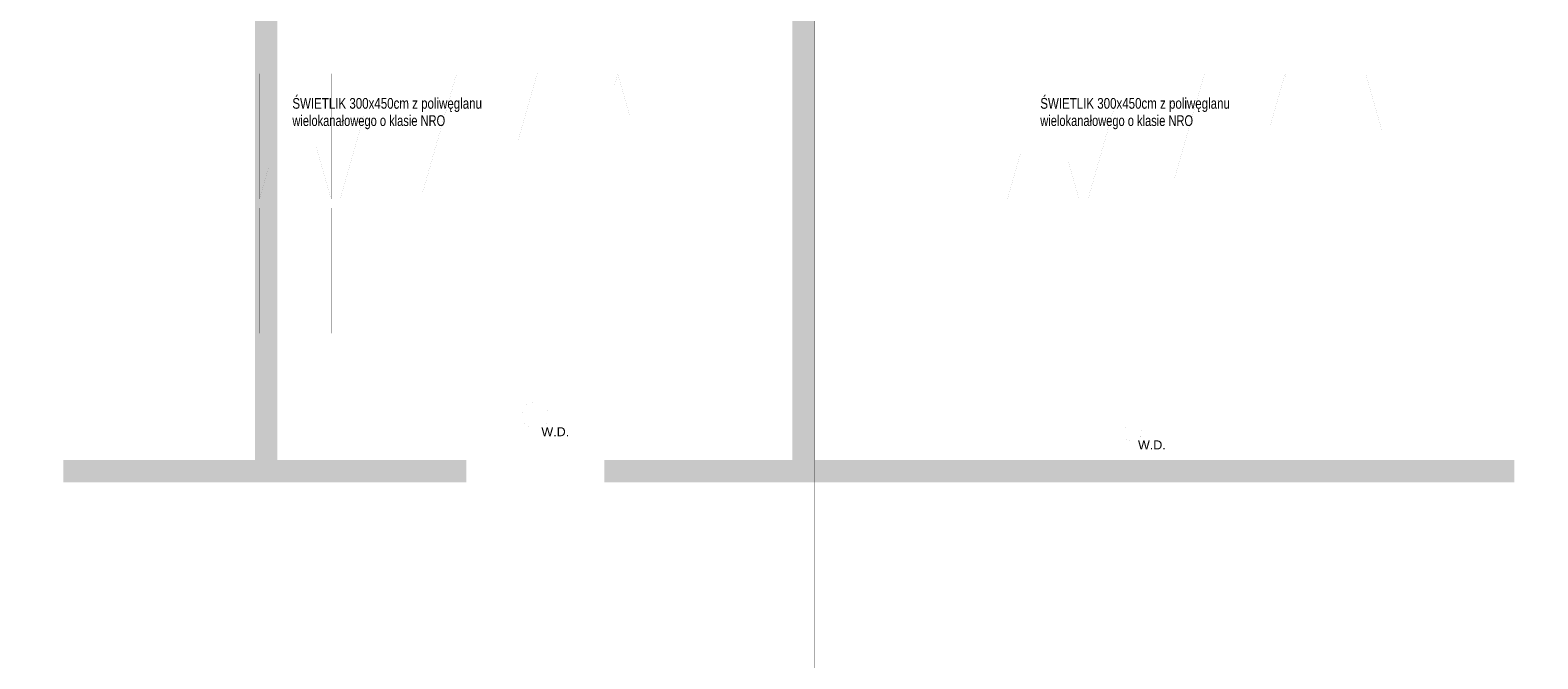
# Paper-space layout 'Layout1' of a CAD drawing. Header units: inches. Extents: x 7368 to 30263, y 5719 to 13940.
# Tile 8 of 44: x 9505 to 11188, y 11881 to 12583. Entities that reach past the tile are written whole.
import ezdxf

# ---------------------------------------------------------------- set-up
doc = ezdxf.new("R2010")
doc.units = ezdxf.units.IN
doc.header["$LTSCALE"] = 2
doc.header["$MEASUREMENT"] = 0
for name, pattern in [('ACAD_ISO04W100', [30, 24, -3, 0, -3]), ('ACAD_ISO07W100', [3, 0, -3]), ('DASHED', [0.75, 0.5, -0.25]), ('DASHEDX2', [1.5, 1, -0.5]), ('HIDDEN', [9.525, 6.35, -3.175]), ('OS', [60, 30, -15, 0, -15]), ('PRZERYW', [60, 30, -30])]:
    doc.linetypes.add(name, pattern=pattern)
for name, color, linetype, lineweight in [('A CIENKA', 7, 'CONTINUOUS', 13), ('A KRESKOWANIA', 7, 'CONTINUOUS', 5), ('A OSIE', 7, 'ACAD_ISO04W100', 13), ('A PRZERYWANIA', 7, 'HIDDEN', 15), ('ECIANA_PROJEKT', 7, 'CONTINUOUS', 15), ('WYBURZENIA', 7, 'CONTINUOUS', 9)]:
    doc.layers.add(name, color=color, linetype=linetype, lineweight=lineweight)
doc.styles.get("Standard").update_dxf_attribs({"font": 'arial.ttf'})
pattern_1 = [(37.5, (117, 107), (-0.503947, 15.41459), [0, -12.16, 0, -13.6, 0, -13]), (7.5, (117, 107), (14.158214, 22.577169), [0, -6.56, 0, -10.96, 0, -4.2]), (-32.5, (110.042, 100.042), (24.913135, 0.045272), [0, -4, 0, -14.4, 0, -18.8]), (-42.5, (110.042, 100.042), (24.049013, 7.021405), [0, -2, 0, -9.44, 0, -10.8])]

psp = doc.layouts.get("Layout1")

# ---------------------------------------------------------------- hatches: boundary and pattern name
at = {"layer": 'A KRESKOWANIA', "linetype": 'Continuous'}
h = psp.add_hatch(dxfattribs=at)
h.set_pattern_fill('AR-SAND_S0_1', color=254, scale=8, style=0)
h.set_pattern_definition(pattern_1)
h.paths.add_polyline_path([(9780.6, 12599), (9755.6, 12599), (9755.6, 12103), (9541.6, 12103), (9541.6, 12078), (9991.6, 12078), (9991.6, 12103), (9780.6, 12103)], flags=0)
h = psp.add_hatch(dxfattribs=at)
h.set_pattern_fill('AR-SAND_S0_1', color=254, scale=8, style=0)
h.set_pattern_definition(pattern_1)
h.paths.add_polyline_path([(11161.6, 12103), (10380.6, 12103), (10380.6, 12599), (10355.6, 12599), (10355.6, 12103), (10145.6, 12103), (10145.6, 12078), (10380.6, 12078), (11161.6, 12078)], flags=0)

# ---------------------------------------------------------------- linework, layer by layer
at = {"layer": 'A KRESKOWANIA', "color": 254, "linetype": 'Continuous', "const_width": 0.018}
for points in [[(10068.6, 12192.8), (10068.6, 12113)], [(10068.6, 12192.8), (10068.6, 12113)], [(10735.1, 12160.2), (10735.1, 12107)], [(10108.5, 12152.9), (10028.6, 12152.9)], [(10108.5, 12152.9), (10028.6, 12152.9)], [(10761.7, 12133.6), (10708.5, 12133.6)]]:
    psp.add_lwpolyline(points, dxfattribs=at)
at = {"layer": 'A KRESKOWANIA', "color": 254, "linetype": 'DASHEDX2', "const_width": 0.018}
psp.add_lwpolyline([(10083.6, 12152.9, 1), (10053.6, 12152.9, 1)], format="xyb", close=True, dxfattribs=at)
psp.add_lwpolyline([(10083.6, 12152.9, 1), (10053.6, 12152.9, 1)], format="xyb", close=True, dxfattribs=at)
at = {"layer": 'A KRESKOWANIA', "color": 254, "linetype": 'DASHED', "const_width": 0.018}
psp.add_lwpolyline([(10745.1, 12133.6, 1), (10725.1, 12133.6, 1)], format="xyb", close=True, dxfattribs=at)
at = {"layer": 'A OSIE', "color": 1, "linetype": 'OS', "const_width": 0.018}
for points in [[(9765.6, 10193), (9765.6, 13393)], [(10365.6, 10193), (10365.6, 13393)], [(10425.6, 10193), (10425.6, 13393)], [(11025.6, 10193), (11025.6, 13393)], [(7865.6, 12093), (13525.6, 12093)], [(7865.6, 12093), (13525.6, 12093)]]:
    psp.add_lwpolyline(points, dxfattribs=at)
at = {"layer": 'A PRZERYWANIA', "color": 3, "linetype": 'PRZERYW', "const_width": 0.018}
for points in [[(9750.6, 10323), (9750.6, 13263)], [(10350.6, 10323), (10350.6, 13263)], [(10350.6, 10323), (10350.6, 13263)], [(10380.6, 10323), (10380.6, 13263)], [(10380.6, 10323), (10380.6, 13263)], [(10410.6, 10323), (10410.6, 13263)], [(10440.6, 10323), (10440.6, 13263)], [(11010.6, 10323), (11010.6, 13263)], [(9780.6, 10323), (9780.6, 12652)], [(11040.6, 10323), (11040.6, 12602)]]:
    psp.add_lwpolyline(points, dxfattribs=at)
at = {"layer": 'A PRZERYWANIA', "color": 3, "linetype": 'DASHED', "const_width": 0.018}
for points in [[(9755.6, 12389.2), (9755.6, 12539.2)], [(9755.6, 12539.2), (9845.6, 12539.2)], [(9760.6, 12394.2), (9760.6, 12534.2)], [(9760.6, 12534.2), (9840.6, 12534.2)], [(9840.6, 12534.2), (9840.6, 12394.2)], [(9845.6, 12539.2), (9845.6, 12389.2)], [(9845.6, 12389.2), (9845.6, 12539.2)], [(9845.6, 12539.2), (9935.6, 12539.2)], [(9850.6, 12394.2), (9850.6, 12534.2)], [(9850.6, 12534.2), (9930.6, 12534.2)], [(9930.6, 12534.2), (9930.6, 12394.2)], [(9935.6, 12389.2), (9935.6, 12539.2)], [(9935.6, 12539.2), (10025.6, 12539.2)], [(9935.6, 12539.2), (9935.6, 12389.2)], [(9940.6, 12394.2), (9940.6, 12534.2)], [(9940.6, 12534.2), (10020.6, 12534.2)], [(10020.6, 12534.2), (10020.6, 12394.2)], [(10025.6, 12539.2), (10025.6, 12389.2)], [(10025.6, 12389.2), (10025.6, 12539.2)], [(10025.6, 12539.2), (10115.6, 12539.2)], [(10030.6, 12394.2), (10030.6, 12534.2)], [(10030.6, 12534.2), (10110.6, 12534.2)], [(10110.6, 12534.2), (10110.6, 12394.2)], [(10115.6, 12539.2), (10115.6, 12389.2)], [(10115.6, 12389.2), (10115.6, 12539.2)], [(10115.6, 12539.2), (10205.6, 12539.2)], [(10120.6, 12394.2), (10120.6, 12534.2)], [(10120.6, 12534.2), (10200.6, 12534.2)], [(10200.6, 12534.2), (10200.6, 12394.2)], [(10205.6, 12539.2), (10205.6, 12389.2)], [(10590.6, 12389.2), (10590.6, 12539.2)], [(10590.6, 12539.2), (10680.6, 12539.2)], [(10595.6, 12394.2), (10595.6, 12534.2)], [(10595.6, 12534.2), (10675.6, 12534.2)], [(10675.6, 12534.2), (10675.6, 12394.2)], [(10680.6, 12539.2), (10680.6, 12389.2)], [(10680.6, 12389.2), (10680.6, 12539.2)], [(10680.6, 12539.2), (10770.6, 12539.2)], [(10685.6, 12394.2), (10685.6, 12534.2)], [(10685.6, 12534.2), (10765.6, 12534.2)], [(10765.6, 12534.2), (10765.6, 12394.2)], [(10770.6, 12389.2), (10770.6, 12539.2)], [(10770.6, 12539.2), (10860.6, 12539.2)], [(10770.6, 12539.2), (10770.6, 12389.2)], [(10775.6, 12394.2), (10775.6, 12534.2)], [(10775.6, 12534.2), (10855.6, 12534.2)], [(10855.6, 12534.2), (10855.6, 12394.2)], [(10860.6, 12539.2), (10860.6, 12389.2)], [(10860.6, 12389.2), (10860.6, 12539.2)], [(10860.6, 12539.2), (10950.6, 12539.2)], [(10865.6, 12394.2), (10865.6, 12534.2)], [(10865.6, 12534.2), (10945.6, 12534.2)], [(10945.6, 12534.2), (10945.6, 12394.2)], [(10950.6, 12539.2), (10950.6, 12389.2)], [(10950.6, 12389.2), (10950.6, 12539.2)], [(10950.6, 12539.2), (11040.6, 12539.2)], [(10955.6, 12394.2), (10955.6, 12534.2)], [(10955.6, 12534.2), (11035.6, 12534.2)], [(11035.6, 12534.2), (11035.6, 12394.2)], [(11040.6, 12539.2), (11040.6, 12389.2)], [(9845.6, 12389.2), (9755.6, 12389.2)], [(9755.6, 12389.2), (9755.6, 12239.2)], [(9845.6, 12389.2), (9755.6, 12389.2)], [(9840.6, 12394.2), (9760.6, 12394.2)], [(9935.6, 12389.2), (9845.6, 12389.2)], [(9845.6, 12389.2), (9845.6, 12239.2)], [(9845.6, 12239.2), (9845.6, 12389.2)], [(9935.6, 12389.2), (9845.6, 12389.2)], [(9930.6, 12394.2), (9850.6, 12394.2)], [(10025.6, 12389.2), (9935.6, 12389.2)], [(9935.6, 12389.2), (9935.6, 12239.2)], [(9935.6, 12239.2), (9935.6, 12389.2)], [(10025.6, 12389.2), (9935.6, 12389.2)], [(10020.6, 12394.2), (9940.6, 12394.2)], [(10025.6, 12239.2), (10025.6, 12389.2)], [(10115.6, 12389.2), (10025.6, 12389.2)], [(10025.6, 12389.2), (10025.6, 12239.2)], [(10115.6, 12389.2), (10025.6, 12389.2)], [(10110.6, 12394.2), (10030.6, 12394.2)], [(10115.6, 12239.2), (10115.6, 12389.2)], [(10205.6, 12389.2), (10115.6, 12389.2)], [(10115.6, 12389.2), (10115.6, 12239.2)], [(10205.6, 12389.2), (10115.6, 12389.2)], [(10200.6, 12394.2), (10120.6, 12394.2)], [(10205.6, 12239.2), (10205.6, 12389.2)], [(10680.6, 12389.2), (10590.6, 12389.2)], [(10590.6, 12389.2), (10590.6, 12239.2)], [(10680.6, 12389.2), (10590.6, 12389.2)], [(10675.6, 12394.2), (10595.6, 12394.2)], [(10770.6, 12389.2), (10680.6, 12389.2)], [(10680.6, 12389.2), (10680.6, 12239.2)], [(10680.6, 12239.2), (10680.6, 12389.2)], [(10770.6, 12389.2), (10680.6, 12389.2)], [(10765.6, 12394.2), (10685.6, 12394.2)], [(10860.6, 12389.2), (10770.6, 12389.2)], [(10770.6, 12389.2), (10770.6, 12239.2)], [(10770.6, 12239.2), (10770.6, 12389.2)], [(10860.6, 12389.2), (10770.6, 12389.2)], [(10855.6, 12394.2), (10775.6, 12394.2)], [(10860.6, 12239.2), (10860.6, 12389.2)], [(10950.6, 12389.2), (10860.6, 12389.2)], [(10860.6, 12389.2), (10860.6, 12239.2)], [(10950.6, 12389.2), (10860.6, 12389.2)], [(10945.6, 12394.2), (10865.6, 12394.2)], [(10950.6, 12239.2), (10950.6, 12389.2)], [(11040.6, 12389.2), (10950.6, 12389.2)], [(10950.6, 12389.2), (10950.6, 12239.2)], [(11040.6, 12389.2), (10950.6, 12389.2)], [(11035.6, 12394.2), (10955.6, 12394.2)], [(11040.6, 12239.2), (11040.6, 12389.2)], [(9840.6, 12384.2), (9760.6, 12384.2)], [(9760.6, 12384.2), (9760.6, 12244.2)], [(9840.6, 12244.2), (9840.6, 12384.2)], [(9930.6, 12384.2), (9850.6, 12384.2)], [(9850.6, 12384.2), (9850.6, 12244.2)], [(9930.6, 12244.2), (9930.6, 12384.2)], [(10020.6, 12384.2), (9940.6, 12384.2)], [(9940.6, 12384.2), (9940.6, 12244.2)], [(10020.6, 12244.2), (10020.6, 12384.2)], [(10110.6, 12384.2), (10030.6, 12384.2)], [(10030.6, 12384.2), (10030.6, 12244.2)], [(10110.6, 12244.2), (10110.6, 12384.2)], [(10200.6, 12384.2), (10120.6, 12384.2)], [(10120.6, 12384.2), (10120.6, 12244.2)], [(10200.6, 12244.2), (10200.6, 12384.2)], [(10675.6, 12384.2), (10595.6, 12384.2)], [(10595.6, 12384.2), (10595.6, 12244.2)], [(10675.6, 12244.2), (10675.6, 12384.2)], [(10765.6, 12384.2), (10685.6, 12384.2)], [(10685.6, 12384.2), (10685.6, 12244.2)], [(10765.6, 12244.2), (10765.6, 12384.2)], [(10855.6, 12384.2), (10775.6, 12384.2)], [(10775.6, 12384.2), (10775.6, 12244.2)], [(10855.6, 12244.2), (10855.6, 12384.2)], [(10945.6, 12384.2), (10865.6, 12384.2)], [(10865.6, 12384.2), (10865.6, 12244.2)], [(10945.6, 12244.2), (10945.6, 12384.2)], [(11035.6, 12384.2), (10955.6, 12384.2)], [(10955.6, 12384.2), (10955.6, 12244.2)], [(11035.6, 12244.2), (11035.6, 12384.2)], [(9755.6, 12239.2), (9845.6, 12239.2)], [(9760.6, 12244.2), (9840.6, 12244.2)], [(9845.6, 12239.2), (9935.6, 12239.2)], [(9850.6, 12244.2), (9930.6, 12244.2)], [(9935.6, 12239.2), (10025.6, 12239.2)], [(9940.6, 12244.2), (10020.6, 12244.2)], [(10025.6, 12239.2), (10115.6, 12239.2)], [(10030.6, 12244.2), (10110.6, 12244.2)], [(10115.6, 12239.2), (10205.6, 12239.2)], [(10120.6, 12244.2), (10200.6, 12244.2)], [(10590.6, 12239.2), (10680.6, 12239.2)], [(10595.6, 12244.2), (10675.6, 12244.2)], [(10680.6, 12239.2), (10770.6, 12239.2)], [(10685.6, 12244.2), (10765.6, 12244.2)], [(10770.6, 12239.2), (10860.6, 12239.2)], [(10775.6, 12244.2), (10855.6, 12244.2)], [(10860.6, 12239.2), (10950.6, 12239.2)], [(10865.6, 12244.2), (10945.6, 12244.2)], [(10950.6, 12239.2), (11040.6, 12239.2)], [(10955.6, 12244.2), (11035.6, 12244.2)]]:
    psp.add_lwpolyline(points, dxfattribs=at)
at = {"layer": 'A PRZERYWANIA', "color": 3, "linetype": 'DASHEDX2', "const_width": 0.018}
for points in [[(9760.6, 12394.2), (9800.6, 12534.2)], [(9800.6, 12534.2), (9840.6, 12394.2)], [(9850.6, 12394.2), (9890.6, 12534.2)], [(9890.6, 12534.2), (9930.6, 12394.2)], [(9940.6, 12394.2), (9980.6, 12534.2)], [(9980.6, 12534.2), (10020.6, 12394.2)], [(10030.6, 12394.2), (10070.6, 12534.2)], [(10070.6, 12534.2), (10110.6, 12394.2)], [(10120.6, 12394.2), (10160.6, 12534.2)], [(10160.6, 12534.2), (10200.6, 12394.2)], [(10595.6, 12394.2), (10635.6, 12534.2)], [(10635.6, 12534.2), (10675.6, 12394.2)], [(10685.6, 12394.2), (10725.6, 12534.2)], [(10725.6, 12534.2), (10765.6, 12394.2)], [(10775.6, 12394.2), (10815.6, 12534.2)], [(10815.6, 12534.2), (10855.6, 12394.2)], [(10865.6, 12394.2), (10905.6, 12534.2)], [(10905.6, 12534.2), (10945.6, 12394.2)], [(10955.6, 12394.2), (10995.6, 12534.2)], [(10995.6, 12534.2), (11035.6, 12394.2)]]:
    psp.add_lwpolyline(points, dxfattribs=at)
at = {"layer": 'ECIANA_PROJEKT', "color": 141, "linetype": 'PRZERYW', "const_width": 0.018}
psp.add_lwpolyline([(10813.4, 9657), (10813.4, 13939.6)], dxfattribs=at)
at = {"layer": 'ECIANA_PROJEKT', "color": 141, "linetype": 'Continuous', "const_width": 0.018}
psp.add_lwpolyline([(10380.6, 11378), (10380.6, 13403)], dxfattribs=at)
at = {"layer": 'WYBURZENIA', "color": 6, "linetype": 'ACAD_ISO07W100', "const_width": 0.018}
for points in [[(9755.6, 13263), (9755.6, 12103)], [(9780.6, 13263), (9780.6, 12103)], [(10355.6, 12103), (10355.6, 13263)], [(10380.6, 12103), (10380.6, 13263)], [(9541.6, 12078), (9541.6, 12103)], [(9541.6, 12103), (9755.6, 12103)], [(9780.6, 12103), (9991.6, 12103)], [(9991.6, 12078), (9991.6, 12103)], [(10145.6, 12078), (10145.6, 12103)], [(10145.6, 12103), (10355.6, 12103)], [(10380.6, 12103), (11161.6, 12103)], [(11161.6, 12078), (11161.6, 12103)], [(9541.6, 12078), (9991.6, 12078)], [(10145.6, 12078), (10380.6, 12078)], [(10380.6, 12078), (11161.6, 12078)]]:
    psp.add_lwpolyline(points, dxfattribs=at)

# ---------------------------------------------------------------- texts
at = {"layer": 'A CIENKA', "color": 7}
for p in [(10075.3, 12129.4), (10075.3, 12129.4), (10741.4, 12114.7)]:
    psp.add_text('W.D.', height=10, dxfattribs=at).set_placement(p)
at = {"layer": 'A KRESKOWANIA', "color": 254}
for s, width, p in [('ŚWIETLIK 300x450cm z poliwęglanu', 0.767533, (9797.3, 12495.2)), ('ŚWIETLIK 300x450cm z poliwęglanu', 0.767533, (10632.3, 12495.2)), ('wielokanałowego o klasie NRO', 0.738375, (9797.3, 12475.9)), ('wielokanałowego o klasie NRO', 0.738375, (10632.3, 12475.9))]:
    psp.add_text(s, height=12, dxfattribs=dict(at, width=width)).set_placement(p)

doc.saveas('drawing.dxf')
